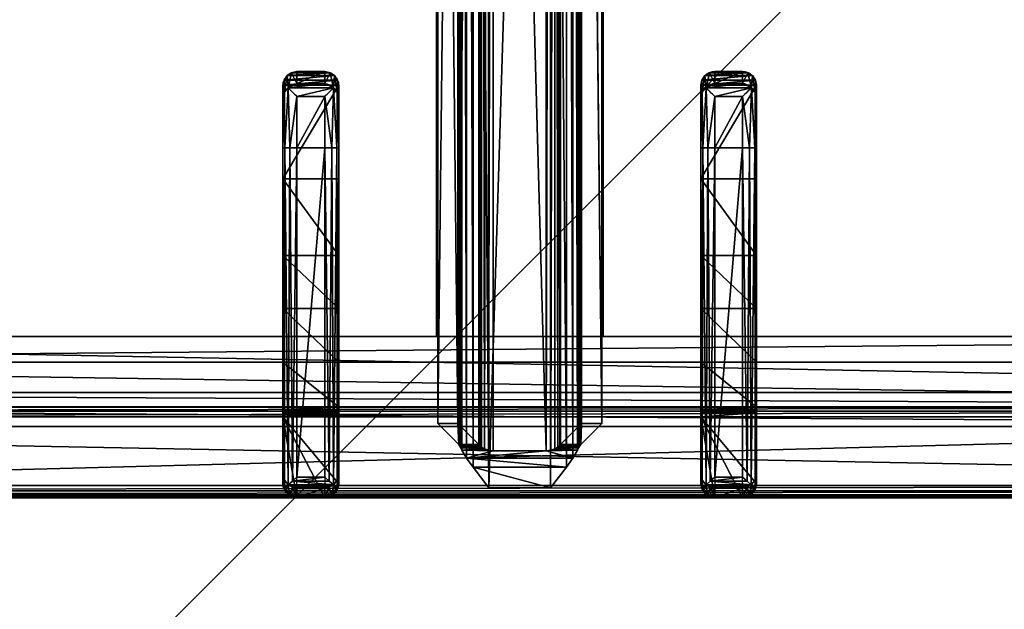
# Model space of a CAD drawing. Header units: millimetres. Extents: x 103872 to 294171, y 5570 to 32737.
# Tile 84 of 117: x 134878 to 135055, y 11654 to 11759. Entities that reach past the tile are written whole.
import ezdxf

# ---------------------------------------------------------------- set-up
doc = ezdxf.new("R2010")
doc.units = ezdxf.units.MM
doc.header["$LTSCALE"] = 2.5
doc.linetypes.add('CONTINUA', pattern=[0])
doc.layers.add('CKD Equipments', color=252, linetype='Continuous', lineweight=0)
doc.layers.add('Dimension', color=40, linetype='Continuous', lineweight=0)
for name, color, linetype in [('IQ_200_3D', 1, 'Continuous'), ('IQ_204_2D', 7, 'CONTINUA'), ('IQ_204_3D', 7, 'Continuous')]:
    doc.layers.add(name, color=color, linetype=linetype)

# ---------------------------------------------------------------- blocks, each defined once
blk = doc.blocks.new('ELECTROLUX-MC7-TOPFYERBRURNERS4')
at = {"layer": 'IQ_200_3D', "color": 8, "invisible_edges": 13}
blk.add_3dface([(400, -655, 900), (420.34, -619.74, 900), (420.34, -117.26, 900), (400, -80.5, 900)], dxfattribs=at)
at = {"layer": 'IQ_204_2D', "color": 8}
for p, q in [((420, -651.5), (420, -85.5)), ((482.76, -326), (422.47, -326)), ((491.91, -326), (482.76, -326)), ((491.91, -326), (494.04, -326)), ((420, -328.5), (420, -333.5)), ((420, -328.5), (420, -333.5)), ((422, -328.5), (422, -333.5)), ((422, -328.5), (482.81, -328.5)), ((482.81, -328.5), (482.81, -333.5)), ((482.81, -328.5), (492.02, -328.5)), ((492.02, -333.5), (492.02, -328.5)), ((496.48, -328.5), (494.37, -328.5)), ((494.37, -328.5), (494.37, -333.5)), ((496.48, -333.5), (496.48, -328.5)), ((482.81, -333.5), (422, -333.5)), ((492.02, -333.5), (482.81, -333.5)), ((494.37, -333.5), (496.48, -333.5)), ((422.47, -336), (482.76, -336)), ((482.76, -336), (491.91, -336)), ((494.04, -336), (491.91, -336)), ((595, -353.5), (448.98, -353.5)), ((595, -383.5), (448.98, -383.5)), ((422.47, -401), (482.76, -401)), ((482.76, -401), (491.91, -401)), ((494.04, -401), (491.91, -401)), ((420, -408.5), (420, -403.5)), ((420, -408.5), (420, -403.5)), ((422, -408.5), (422, -403.5)), ((482.81, -403.5), (422, -403.5)), ((482.81, -408.5), (482.81, -403.5)), ((492.02, -403.5), (482.81, -403.5)), ((492.02, -403.5), (492.02, -408.5)), ((494.37, -403.5), (496.48, -403.5)), ((494.37, -408.5), (494.37, -403.5)), ((496.48, -403.5), (496.48, -408.5)), ((422, -408.5), (482.81, -408.5)), ((482.81, -408.5), (492.02, -408.5)), ((496.48, -408.5), (494.37, -408.5)), ((482.76, -411), (422.47, -411)), ((491.91, -411), (482.76, -411)), ((491.91, -411), (494.04, -411))]:
    blk.add_line(p, q, dxfattribs=at)
blk.add_lwpolyline([(751.02, -112.48), (448.98, -112.48), (448.98, -624.52), (751.02, -624.52)], close=True, dxfattribs=at)
at = {"layer": 'IQ_204_2D', "color": 8, "extrusion": (0, 0, -1)}
for centre, major_axis, ratio, start_param, end_param in [((422.47, -328.5), (0, 2.5), 0.948965, -0.895145, 0), ((482.76, -328.5), (0, 2.5), 0.02182, 0, 1.570796), ((491.91, -328.5), (0, 2.5), 0.84544, 0, 0.894481), ((491.91, -328.5), (2.5, 2.5), 0.02182, 0.872665, 1.54898), ((491.91, -328.5), (-1.92, 1.92), 0.8391, 1.592613, 2.268928), ((482.76, -333.5), (0, 2.5), 0.02182, 1.570796, 3.141593), ((491.91, -333.5), (-2.5, 2.5), 0.02182, 1.592613, 2.268928), ((491.91, -333.5), (1.92, 1.92), 0.8391, 0.872665, 1.54898), ((422.47, -333.5), (0, 2.5), 0.948965, 3.141593, 4.036737), ((491.91, -333.5), (0, 2.5), 0.84544, 2.247111, 3.141593)]:
    blk.add_ellipse(centre, major_axis=major_axis, ratio=ratio, start_param=start_param, end_param=end_param, dxfattribs=at)
at = {"layer": 'IQ_204_2D', "color": 8}
for centre, major_axis, ratio, start_param, end_param in [((422.47, -403.5), (0, 2.5), 0.948965, 0, 0.895145), ((482.76, -403.5), (0, 2.5), 0.02182, 4.712389, 6.283185), ((491.91, -403.5), (0, 2.5), 0.84544, -0.894481, 0), ((491.91, -403.5), (2.5, 2.5), 0.02182, 4.734206, 5.410521), ((491.91, -403.5), (-1.92, 1.92), 0.8391, 4.014257, 4.690572), ((482.76, -408.5), (0, 2.5), 0.02182, 3.141593, 4.712389), ((491.91, -408.5), (-2.5, 2.5), 0.02182, 4.014257, 4.690572), ((491.91, -408.5), (1.92, 1.92), 0.8391, 4.734206, 5.410521), ((422.47, -408.5), (0, 2.5), 0.948965, 2.246448, 3.141593), ((491.91, -408.5), (0, 2.5), 0.84544, 3.141593, 4.036074)]:
    blk.add_ellipse(centre, major_axis=major_axis, ratio=ratio, start_param=start_param, end_param=end_param, dxfattribs=at)
for points, knots in [([(420, -328.5), (420.01, -328.36), (420.03, -328.21), (420.09, -327.9), (420.14, -327.75), (420.31, -327.37), (420.45, -327.14), (420.62, -326.94)], [0, 0, 0, 0, 0.576945, 0.576945, 1.153889, 1.153889, 2.068716, 2.068716, 2.068716, 2.068716]), ([(420.62, -326.94), (420.79, -327.14), (420.99, -327.37), (421.33, -327.75), (421.47, -327.9), (421.74, -328.21), (421.87, -328.36), (422, -328.5)], [11.858599, 11.858599, 11.858599, 11.858599, 12.773425, 12.773425, 13.35037, 13.35037, 13.927314, 13.927314, 13.927314, 13.927314]), ([(494.04, -326), (494.19, -326), (494.35, -326.01), (494.66, -326.08), (494.82, -326.13), (495.12, -326.25), (495.26, -326.33), (495.53, -326.52), (495.65, -326.62), (495.87, -326.84), (495.97, -326.97), (496.15, -327.24), (496.23, -327.39), (496.35, -327.7), (496.4, -327.86), (496.46, -328.18), (496.48, -328.34), (496.48, -328.5)], [3.776921, 3.776921, 3.776921, 3.776921, 4.248957, 4.248957, 4.720993, 4.720993, 5.193029, 5.193029, 5.665065, 5.665065, 6.135831, 6.135831, 6.606596, 6.606596, 7.077361, 7.077361, 7.548126, 7.548126, 7.548126, 7.548126]), ([(420.62, -335.06), (420.45, -334.86), (420.31, -334.63), (420.14, -334.25), (420.09, -334.09), (420.03, -333.79), (420.01, -333.64), (420, -333.5)], [11.858599, 11.858599, 11.858599, 11.858599, 12.773425, 12.773425, 13.35037, 13.35037, 13.927314, 13.927314, 13.927314, 13.927314]), ([(422, -333.5), (421.87, -333.64), (421.74, -333.79), (421.47, -334.09), (421.33, -334.25), (420.99, -334.63), (420.79, -334.86), (420.62, -335.06)], [0, 0, 0, 0, 0.576945, 0.576945, 1.153889, 1.153889, 2.068716, 2.068716, 2.068716, 2.068716]), ([(496.48, -333.5), (496.48, -333.66), (496.46, -333.82), (496.4, -334.14), (496.35, -334.3), (496.23, -334.61), (496.15, -334.76), (495.97, -335.03), (495.87, -335.16), (495.65, -335.38), (495.53, -335.48), (495.26, -335.67), (495.12, -335.75), (494.82, -335.87), (494.66, -335.92), (494.35, -335.98), (494.19, -336), (494.04, -336)], [15.096253, 15.096253, 15.096253, 15.096253, 15.567018, 15.567018, 16.037783, 16.037783, 16.508548, 16.508548, 16.979314, 16.979314, 17.45135, 17.45135, 17.923386, 17.923386, 18.395422, 18.395422, 18.867458, 18.867458, 18.867458, 18.867458]), ([(496.48, -403.5), (496.48, -403.34), (496.46, -403.18), (496.4, -402.86), (496.35, -402.7), (496.23, -402.39), (496.15, -402.24), (495.97, -401.97), (495.87, -401.84), (495.65, -401.62), (495.53, -401.52), (495.26, -401.33), (495.12, -401.25), (494.82, -401.13), (494.66, -401.08), (494.35, -401.02), (494.19, -401), (494.04, -401)], [15.096253, 15.096253, 15.096253, 15.096253, 15.567018, 15.567018, 16.037783, 16.037783, 16.508548, 16.508548, 16.979314, 16.979314, 17.45135, 17.45135, 17.923386, 17.923386, 18.395422, 18.395422, 18.867458, 18.867458, 18.867458, 18.867458]), ([(420.62, -401.94), (420.45, -402.14), (420.31, -402.37), (420.14, -402.75), (420.09, -402.91), (420.03, -403.21), (420.01, -403.36), (420, -403.5)], [11.858599, 11.858599, 11.858599, 11.858599, 12.773425, 12.773425, 13.35037, 13.35037, 13.927314, 13.927314, 13.927314, 13.927314]), ([(422, -403.5), (421.87, -403.36), (421.74, -403.21), (421.47, -402.91), (421.33, -402.75), (420.99, -402.37), (420.79, -402.14), (420.62, -401.94)], [0, 0, 0, 0, 0.576945, 0.576945, 1.153889, 1.153889, 2.068716, 2.068716, 2.068716, 2.068716]), ([(420, -408.5), (420.01, -408.64), (420.03, -408.79), (420.09, -409.09), (420.14, -409.25), (420.31, -409.63), (420.45, -409.86), (420.62, -410.06)], [0, 0, 0, 0, 0.576945, 0.576945, 1.153889, 1.153889, 2.068716, 2.068716, 2.068716, 2.068716]), ([(420.62, -410.06), (420.79, -409.86), (420.99, -409.63), (421.33, -409.25), (421.47, -409.09), (421.74, -408.79), (421.87, -408.64), (422, -408.5)], [11.858599, 11.858599, 11.858599, 11.858599, 12.773425, 12.773425, 13.35037, 13.35037, 13.927314, 13.927314, 13.927314, 13.927314]), ([(494.04, -411), (494.19, -411), (494.35, -410.99), (494.66, -410.92), (494.82, -410.87), (495.12, -410.75), (495.26, -410.67), (495.53, -410.48), (495.65, -410.38), (495.87, -410.16), (495.97, -410.03), (496.15, -409.76), (496.23, -409.61), (496.35, -409.3), (496.4, -409.14), (496.46, -408.82), (496.48, -408.66), (496.48, -408.5)], [3.776921, 3.776921, 3.776921, 3.776921, 4.248957, 4.248957, 4.720993, 4.720993, 5.193029, 5.193029, 5.665065, 5.665065, 6.135831, 6.135831, 6.606596, 6.606596, 7.077361, 7.077361, 7.548126, 7.548126, 7.548126, 7.548126])]:
    blk.add_open_spline(points, degree=3, knots=knots, dxfattribs=at)
at = {"layer": 'IQ_204_3D', "color": 8}
mesh = blk.add_polyface(dxfattribs=at)
corners = [(779.78, -85.71, 904.1), (780, -85.5, 900), (779.52, -84.72, 904.14), (779.73, -84.5, 900), (778, -83.5, 900), (778.78, -83.98, 904.14), (779, -83.77, 900), (777.79, -83.72, 904.1), (779.48, -85.71, 905.06), (779.29, -84.85, 905), (778.65, -85.21, 905.73), (778.76, -85.71, 905.75), (778.65, -84.21, 905), (777.79, -84.02, 905.06), (778.29, -84.85, 905.73), (777.79, -84.74, 905.75), (777.79, -85.71, 906), (422.21, -85.71, 906), (422.21, -84.74, 905.75), (422.21, -84.02, 905.06), (422.21, -83.72, 904.1), (422, -83.5, 900), (765.45, -638.95, 900), (422, -653.5, 900), (434.55, -638.95, 900), (765.45, -98.05, 900), (780, -651.5, 900), (434.55, -98.05, 900), (420, -85.5, 900), (421, -83.77, 900), (779.73, -652.5, 900), (779, -653.23, 900), (778, -653.5, 900), (420, -651.5, 900), (420.27, -652.5, 900), (421, -653.23, 900), (420.27, -84.5, 900), (421.22, -83.98, 904.14), (420.48, -84.72, 904.14), (420.22, -85.71, 904.1), (421.35, -84.21, 905), (421.71, -84.85, 905.73), (420.71, -84.85, 905), (420.52, -85.71, 905.06), (421.35, -85.21, 905.73), (421.24, -85.71, 905.75), (422.21, -651.29, 906), (421.24, -651.29, 905.75), (420.52, -651.29, 905.06), (420.22, -651.29, 904.1), (420.48, -652.28, 904.14), (421.22, -653.02, 904.14), (422.21, -653.28, 904.1), (420.71, -652.15, 905), (421.35, -651.79, 905.73), (421.35, -652.79, 905), (422.21, -652.98, 905.06), (421.71, -652.15, 905.73), (422.21, -652.26, 905.75), (435.55, -637.95, 899.73), (435.55, -99.05, 899.73), (436.28, -99.78, 899), (436.28, -637.22, 899), (438.88, -634.62, 902.5), (438.88, -102.38, 902.5), (436.31, -637.19, 905.06), (436.31, -99.81, 905.06), (432.81, -96.31, 906), (432.81, -640.69, 906), (448.98, -624.52, 885), (448.98, -112.48, 885), (444.36, -107.86, 885), (444.36, -629.14, 885), (777.79, -653.28, 904.1), (777.79, -652.98, 905.06), (777.79, -651.29, 906), (777.79, -652.26, 905.75), (763.72, -637.22, 899), (764.45, -637.95, 899.73), (764.45, -99.05, 899.73), (763.72, -99.78, 899), (767.19, -640.69, 906), (767.19, -96.31, 906), (778.78, -653.02, 904.14), (779.52, -652.28, 904.14), (779.78, -651.29, 904.1), (778.65, -652.79, 905), (778.29, -652.15, 905.73), (779.29, -652.15, 905), (779.48, -651.29, 905.06), (778.65, -651.79, 905.73), (778.76, -651.29, 905.75), (761.12, -634.62, 902.5), (751.02, -624.52, 885), (763.69, -637.19, 905.06), (755.64, -629.14, 885), (755.64, -107.86, 885), (751.02, -112.48, 885), (761.12, -102.38, 902.5), (763.69, -99.81, 905.06)]
mesh.append_faces([[corners[k] for k in face] for face in [(16, 10, 14), (17, 41, 44), (46, 54, 57), (75, 87, 90)]], dxfattribs={"color": 8})
mesh.append_faces([[corners[k] for k in face] for face in [(4, 5, 6), (8, 10, 11), (16, 11, 10), (15, 16, 14), (7, 19, 13), (13, 18, 15), (28, 38, 36), (19, 41, 18), (17, 18, 41), (45, 17, 44), (39, 48, 43), (43, 47, 45), (23, 51, 35), (48, 54, 47), (46, 47, 54), (58, 46, 57), (52, 74, 56), (76, 56, 74), (26, 84, 30), (74, 87, 76), (85, 88, 84), (88, 87, 86), (75, 76, 87), (91, 75, 90), (85, 8, 89), (11, 89, 8)]], dxfattribs={"vtx0": -1, "color": 8})
mesh.append_faces([[corners[k] for k in face] for face in [(16, 15, 17), (22, 23, 24), (25, 26, 22), (27, 21, 25), (21, 28, 29), (6, 1, 4), (4, 25, 21), (24, 28, 27), (35, 33, 23), (26, 25, 1), (23, 22, 32), (17, 45, 46), (75, 81, 46), (81, 16, 82), (46, 67, 17), (17, 82, 16), (93, 72, 69), (72, 93, 95), (70, 71, 97), (97, 95, 93)]], dxfattribs={"vtx0": -1, "vtx1": -1, "color": 8})
mesh.append_faces([[corners[k] for k in face] for face in [(21, 27, 28), (4, 1, 25), (26, 32, 22), (24, 23, 33)]], dxfattribs={"vtx0": -1, "vtx1": -1, "vtx2": -1, "color": 8})
mesh.append_faces([[corners[k] for k in face] for face in [(17, 15, 18), (24, 33, 28), (46, 45, 47), (75, 58, 76), (16, 91, 11)]], dxfattribs={"vtx0": -1, "vtx2": -1, "color": 8})
mesh.append_faces([[corners[k] for k in face] for face in [(0, 1, 2), (5, 2, 6), (8, 0, 9), (5, 12, 2), (5, 7, 12), (12, 13, 14), (12, 14, 9), (2, 9, 0), (10, 9, 14), (19, 18, 13), (4, 21, 7), (30, 31, 26), (34, 33, 35), (20, 21, 37), (38, 37, 36), (19, 20, 40), (38, 42, 37), (38, 39, 42), (42, 43, 44), (42, 44, 40), (37, 40, 20), (41, 40, 44), (48, 47, 43), (28, 33, 39), (49, 33, 50), (51, 50, 35), (48, 49, 53), (51, 55, 50), (51, 52, 55), (55, 56, 57), (55, 57, 53), (50, 53, 49), (54, 53, 57), (24, 27, 59), (61, 62, 60), (63, 64, 65), (67, 68, 66), (69, 70, 63), (61, 71, 62), (73, 74, 52), (58, 56, 76), (32, 73, 23), (62, 77, 59), (22, 24, 78), (27, 25, 60), (80, 61, 79), (73, 32, 83), (84, 83, 30), (74, 73, 86), (88, 89, 90), (88, 86, 84), (83, 84, 86), (92, 93, 63), (68, 81, 65), (92, 63, 94), (72, 95, 62), (95, 96, 77), (98, 97, 92), (81, 82, 94), (98, 92, 99), (77, 80, 78), (25, 22, 79), (0, 8, 85), (91, 89, 11), (80, 96, 61), (70, 97, 64), (64, 98, 66), (82, 67, 99), (1, 0, 26)]], dxfattribs={"vtx1": -1, "color": 8})
mesh.append_faces([[corners[k] for k in face] for face in [(31, 32, 26), (75, 46, 58), (75, 16, 81), (81, 68, 46), (68, 67, 46), (67, 82, 17), (70, 69, 71), (72, 71, 69), (71, 96, 97), (96, 95, 97), (16, 75, 91)]], dxfattribs={"vtx1": -1, "vtx2": -1, "color": 8})
mesh.append_faces([[corners[k] for k in face] for face in [(1, 3, 2), (4, 7, 5), (2, 3, 6), (8, 9, 10), (7, 13, 12), (12, 9, 2), (13, 15, 14), (7, 20, 19), (21, 20, 7), (6, 3, 1), (28, 36, 29), (21, 29, 37), (28, 39, 38), (37, 29, 36), (19, 40, 41), (39, 43, 42), (42, 40, 37), (43, 45, 44), (39, 49, 48), (33, 49, 39), (33, 34, 50), (23, 52, 51), (50, 34, 35), (48, 53, 54), (52, 56, 55), (55, 53, 50), (56, 58, 57), (27, 60, 59), (62, 59, 60), (64, 66, 65), (68, 65, 66), (70, 64, 63), (71, 72, 62), (73, 52, 23), (77, 78, 59), (24, 59, 78), (25, 79, 60), (61, 60, 79), (32, 31, 83), (26, 85, 84), (83, 31, 30), (74, 86, 87), (73, 83, 86), (85, 89, 88), (88, 90, 87), (89, 91, 90), (93, 69, 63), (81, 94, 65), (63, 65, 94), (95, 77, 62), (96, 80, 77), (97, 93, 92), (82, 99, 94), (92, 94, 99), (80, 79, 78), (22, 78, 79), (96, 71, 61), (97, 98, 64), (98, 99, 66), (67, 66, 99), (0, 85, 26)]], dxfattribs={"vtx2": -1, "color": 8})
mesh = blk.add_polyface(dxfattribs=at)
corners = [(492.02, -328.5, 934.6), (493.56, -335.06, 933.98), (493.56, -326.93, 933.98), (492.02, -333.5, 934.6), (494.37, -333.5, 932.53), (494.37, -328.5, 932.53), (496.29, -327.54, 920.55), (496.48, -328.5, 920.59), (495.76, -326.73, 920.43), (492.82, -326.25, 933.14), (494.04, -326, 920), (491.91, -326, 932.1), (494.97, -326.19, 920.24), (496.48, -333.5, 920.59), (496.29, -334.46, 920.55), (492.82, -335.75, 933.14), (495.76, -335.27, 920.43), (494.97, -335.81, 920.24), (494.04, -336, 920), (491.91, -336, 932.1), (482.76, -326, 932.5), (477.27, -326, 912.68), (424.21, -326, 932.5), (453.98, -326, 885), (436.28, -326, 899), (463.49, -326, 900.63), (444.36, -326, 885), (435.83, -326, 899.53), (435.23, -326, 899.88), (422.5, -326, 900), (434.55, -326, 900), (477.27, -336, 912.68), (453.98, -336, 885), (463.49, -336, 900.63), (482.76, -336, 932.5), (422.5, -336, 900), (434.55, -336, 900), (424.21, -336, 932.5), (435.23, -336, 899.88), (435.83, -336, 899.53), (444.36, -336, 885), (436.28, -336, 899), (421.73, -333.5, 933.1), (420, -333.5, 900), (421.9, -334.3, 933.81), (421.25, -335.66, 900), (422.36, -335.06, 934.45), (420.34, -334.75, 900), (423.18, -335.75, 933.58), (420, -328.5, 900), (421.73, -328.5, 933.1), (420.34, -327.25, 900), (421.25, -326.33, 900), (482.81, -334.75, 934.67), (482.81, -333.5, 935), (482.79, -335.66, 933.75), (423.02, -334.3, 934.87), (423.73, -333.5, 935), (482.81, -328.5, 935), (423.73, -328.5, 935), (422.36, -326.94, 934.45), (423.02, -327.7, 934.87), (421.9, -327.7, 933.81), (423.18, -326.25, 933.58), (482.79, -326.33, 933.75), (482.81, -327.25, 934.67)]
mesh.append_faces([[corners[k] for k in face] for face in [(5, 6, 2), (5, 7, 6), (6, 8, 2), (13, 4, 14), (16, 14, 1), (1, 14, 4), (42, 43, 44), (45, 46, 47), (46, 45, 48), (46, 44, 47), (44, 43, 47), (1, 55, 15), (48, 55, 46), (46, 53, 56), (57, 56, 54), (50, 62, 49), (49, 62, 51), (63, 52, 60), (52, 51, 60), (60, 51, 62), (61, 65, 60), (59, 58, 61), (60, 64, 63), (9, 64, 2)]], dxfattribs={"color": 8})
mesh.append_faces([[corners[k] for k in face] for face in [(0, 1, 2), (15, 16, 1), (16, 15, 17), (19, 17, 15), (32, 25, 33), (35, 48, 45), (35, 30, 36), (3, 53, 1), (53, 55, 1), (55, 53, 46), (58, 65, 61), (65, 64, 60), (64, 65, 2), (65, 0, 2)]], dxfattribs={"vtx0": -1, "color": 8})
mesh.append_faces([[corners[k] for k in face] for face in [(20, 21, 22), (23, 24, 25), (25, 22, 21), (30, 22, 28), (12, 17, 10), (17, 12, 16), (6, 14, 8), (8, 16, 12), (18, 34, 31), (37, 31, 34), (51, 29, 49), (49, 30, 43)]], dxfattribs={"vtx0": -1, "vtx1": -1, "color": 8})
mesh.append_faces([[corners[k] for k in face] for face in [(25, 28, 22), (37, 38, 33), (35, 43, 30)]], dxfattribs={"vtx0": -1, "vtx1": -1, "vtx2": -1, "color": 8})
mesh.append_faces([[corners[k] for k in face] for face in [(37, 33, 31), (33, 39, 41), (34, 15, 55), (34, 55, 48), (58, 54, 3), (54, 58, 59), (20, 63, 64), (20, 64, 9)]], dxfattribs={"vtx0": -1, "vtx2": -1, "color": 8})
mesh.append_faces([[corners[k] for k in face] for face in [(1, 4, 2), (2, 8, 9), (10, 11, 12), (12, 9, 8), (4, 13, 5), (18, 17, 19), (11, 10, 20), (29, 22, 30), (7, 13, 6), (10, 18, 21), (25, 21, 33), (19, 34, 18), (35, 36, 37), (40, 32, 41), (37, 48, 35), (43, 42, 49), (45, 47, 35), (19, 15, 34), (37, 34, 48), (0, 58, 3), (57, 54, 59), (42, 44, 50), (46, 60, 44), (60, 46, 61), (59, 61, 57), (62, 50, 44), (22, 29, 63), (22, 63, 20), (11, 20, 9), (26, 23, 40), (24, 26, 41), (36, 30, 38), (24, 41, 27), (39, 38, 27)]], dxfattribs={"vtx1": -1, "color": 8})
mesh.append_faces([[corners[k] for k in face] for face in [(10, 21, 20), (24, 27, 25), (27, 28, 25), (13, 14, 6), (14, 16, 8), (36, 38, 37), (38, 39, 33), (32, 33, 41), (47, 43, 35), (29, 30, 49), (3, 54, 53), (58, 0, 65)]], dxfattribs={"vtx1": -1, "vtx2": -1, "color": 8})
mesh.append_faces([[corners[k] for k in face] for face in [(0, 3, 1), (4, 5, 2), (11, 9, 12), (13, 7, 5), (23, 26, 24), (17, 18, 10), (18, 31, 21), (32, 23, 25), (21, 31, 33), (42, 50, 49), (51, 52, 29), (54, 56, 53), (46, 56, 61), (60, 62, 44), (61, 56, 57), (29, 52, 63), (23, 32, 40), (26, 40, 41), (30, 28, 38), (41, 39, 27), (38, 28, 27)]], dxfattribs={"vtx2": -1, "color": 8})
mesh = blk.add_polyface(dxfattribs=at)
corners = [(433.32, -379.61, 880), (766.68, -379.61, 880), (433.32, -383.23, 880), (766.68, -383.23, 880), (433.32, -353.77, 880), (766.68, -353.77, 880), (433.32, -357.39, 880), (766.68, -357.39, 880), (770.45, -357.54, 894.07), (429.55, -357.54, 894.07), (770.7, -357.75, 894.84), (428.97, -357.94, 895.59), (771.03, -357.94, 895.59), (429.3, -357.75, 894.84), (428.57, -358.13, 896.29), (771.43, -358.13, 896.29), (429.55, -361.16, 894.07), (770.45, -375.84, 894.07), (429.55, -375.84, 894.07), (770.5, -375.79, 894.26), (429.44, -375.74, 894.46), (770.56, -375.74, 894.46), (429.5, -375.79, 894.26), (429.37, -375.68, 894.65), (770.63, -375.68, 894.65), (429.55, -379.46, 894.07), (421.82, -362.96, 900), (425.49, -360.12, 899.11), (421.82, -374.04, 900), (425.49, -376.88, 899.11), (428.44, -363.73, 896.5), (427.13, -358.95, 897.99), (428.77, -362.18, 895.96), (429.07, -361.65, 895.39), (429.44, -361.26, 894.46), (429.5, -361.21, 894.26), (429.37, -361.32, 894.65), (428.53, -362.91, 896.36), (428.44, -373.27, 896.5), (428.53, -374.09, 896.36), (428.57, -378.87, 896.29), (428.77, -374.82, 895.96), (428.97, -379.06, 895.59), (429.3, -379.25, 894.84), (429.07, -375.35, 895.39), (427.13, -378.05, 897.99), (778.18, -362.96, 900), (774.51, -360.12, 899.11), (772.87, -358.95, 897.99), (770.45, -361.16, 894.07), (770.56, -361.26, 894.46), (770.5, -361.21, 894.26), (770.63, -361.32, 894.65), (770.93, -361.65, 895.39), (771.23, -362.18, 895.96), (771.47, -362.91, 896.36), (771.56, -363.73, 896.5), (771.56, -373.27, 896.5), (771.47, -374.09, 896.36), (770.93, -375.35, 895.39), (771.23, -374.82, 895.96), (770.45, -379.46, 894.07), (771.03, -379.06, 895.59), (770.7, -379.25, 894.84), (771.43, -378.87, 896.29), (772.87, -378.05, 897.99), (778.18, -374.04, 900), (774.51, -376.88, 899.11)]
mesh.append_faces([[corners[k] for k in face] for face in [(28, 27, 29), (39, 40, 38), (29, 31, 45), (26, 47, 27), (15, 31, 48), (48, 27, 47), (32, 55, 37), (56, 37, 55), (38, 58, 39), (60, 39, 58), (40, 65, 45), (66, 29, 67), (67, 45, 65), (48, 56, 15), (46, 67, 47), (47, 65, 48)]], dxfattribs={"vtx0": -1, "color": 8})
mesh.append_faces([[corners[k] for k in face] for face in [(8, 9, 10), (11, 12, 13), (13, 10, 9), (17, 18, 19), (20, 21, 22), (22, 19, 18), (11, 32, 14), (32, 11, 33), (9, 34, 13), (13, 33, 11), (40, 41, 42), (23, 43, 44), (43, 20, 25), (18, 25, 22), (22, 25, 20), (44, 42, 41), (6, 49, 16), (50, 35, 51), (35, 50, 34), (52, 34, 50), (51, 16, 49), (2, 61, 25), (62, 43, 63), (43, 62, 42), (64, 42, 62), (63, 25, 61), (56, 65, 57), (62, 60, 64), (60, 62, 59), (61, 21, 63), (63, 59, 62), (15, 54, 12), (52, 10, 53), (10, 50, 8), (49, 8, 51), (51, 8, 50), (53, 12, 54)]], dxfattribs={"vtx0": -1, "vtx1": -1, "color": 8})
mesh.append_faces([[corners[k] for k in face] for face in [(25, 18, 0), (38, 45, 31), (56, 48, 65), (8, 49, 7)]], dxfattribs={"vtx0": -1, "vtx2": -1, "color": 8})
mesh.append_faces([[corners[k] for k in face] for face in [(0, 1, 2), (4, 5, 6), (5, 4, 8), (14, 15, 11), (4, 6, 9), (1, 0, 17), (23, 24, 20), (2, 25, 0), (26, 27, 28), (14, 30, 31), (40, 45, 38), (27, 31, 29), (46, 47, 26), (31, 27, 48), (7, 49, 6), (36, 34, 52), (52, 53, 36), (54, 32, 53), (54, 55, 32), (30, 37, 56), (33, 36, 53), (57, 38, 56), (57, 58, 38), (59, 44, 60), (59, 24, 44), (41, 39, 60), (3, 61, 2), (40, 42, 64), (64, 65, 40), (29, 45, 67), (46, 26, 66), (67, 65, 47), (56, 55, 15), (5, 8, 7), (3, 1, 61)]], dxfattribs={"vtx1": -1, "color": 8})
mesh.append_faces([[corners[k] for k in face] for face in [(4, 9, 8), (15, 12, 11), (12, 10, 13), (6, 16, 9), (0, 18, 17), (24, 21, 20), (21, 19, 22), (16, 35, 9), (35, 34, 9), (34, 36, 13), (36, 33, 13), (32, 37, 14), (30, 38, 31), (39, 41, 40), (23, 20, 43), (43, 42, 44), (35, 16, 51), (43, 25, 63), (17, 19, 61), (19, 21, 61), (21, 24, 63), (24, 59, 63), (60, 58, 64), (55, 54, 15), (52, 50, 10), (10, 12, 53), (1, 17, 61)]], dxfattribs={"vtx1": -1, "vtx2": -1, "color": 8})
mesh.append_faces([[corners[k] for k in face] for face in [(1, 3, 2), (5, 7, 6), (37, 30, 14), (15, 14, 31), (32, 33, 53), (38, 30, 56), (24, 23, 44), (44, 41, 60), (66, 28, 29), (26, 28, 66), (46, 66, 67), (65, 64, 57), (58, 57, 64)]], dxfattribs={"vtx2": -1, "color": 8})
mesh = blk.add_polyface(dxfattribs=at)
corners = [(492.02, -403.5, 934.6), (493.56, -410.07, 933.98), (493.56, -401.94, 933.98), (492.02, -408.5, 934.6), (494.37, -408.5, 932.53), (494.37, -403.5, 932.53), (496.29, -402.54, 920.55), (496.48, -403.5, 920.59), (495.76, -401.73, 920.43), (492.82, -401.25, 933.14), (494.04, -401, 920), (491.91, -401, 932.1), (494.97, -401.19, 920.24), (496.48, -408.5, 920.59), (496.29, -409.46, 920.55), (492.82, -410.75, 933.14), (495.76, -410.27, 920.43), (494.97, -410.81, 920.24), (494.04, -411, 920), (491.91, -411, 932.1), (482.76, -401, 932.5), (477.27, -401, 912.68), (424.21, -401, 932.5), (453.98, -401, 885), (436.28, -401, 899), (463.49, -401, 900.63), (444.36, -401, 885), (435.83, -401, 899.53), (435.23, -401, 899.88), (422.5, -401, 900), (434.55, -401, 900), (477.27, -411, 912.68), (453.98, -411, 885), (463.49, -411, 900.63), (482.76, -411, 932.5), (422.5, -411, 900), (434.55, -411, 900), (424.21, -411, 932.5), (435.23, -411, 899.88), (435.83, -411, 899.53), (444.36, -411, 885), (436.28, -411, 899), (421.73, -408.5, 933.1), (420, -408.5, 900), (421.9, -409.3, 933.81), (421.25, -410.67, 900), (422.36, -410.06, 934.45), (420.34, -409.75, 900), (423.18, -410.75, 933.58), (420, -403.5, 900), (421.73, -403.5, 933.1), (420.34, -402.25, 900), (421.25, -401.34, 900), (482.81, -409.75, 934.67), (482.81, -408.5, 935), (482.79, -410.67, 933.75), (423.02, -409.3, 934.87), (423.73, -408.5, 935), (482.81, -403.5, 935), (423.73, -403.5, 935), (422.36, -401.94, 934.45), (423.02, -402.7, 934.87), (421.9, -402.7, 933.81), (423.18, -401.25, 933.58), (482.79, -401.34, 933.75), (482.81, -402.25, 934.67)]
mesh.append_faces([[corners[k] for k in face] for face in [(5, 6, 2), (5, 7, 6), (6, 8, 2), (13, 4, 14), (16, 14, 1), (1, 14, 4), (42, 43, 44), (45, 46, 47), (46, 45, 48), (46, 44, 47), (44, 43, 47), (1, 55, 15), (48, 55, 46), (46, 53, 56), (57, 56, 54), (50, 62, 49), (49, 62, 51), (63, 52, 60), (52, 51, 60), (60, 51, 62), (61, 65, 60), (59, 58, 61), (60, 64, 63), (9, 64, 2)]], dxfattribs={"color": 8})
mesh.append_faces([[corners[k] for k in face] for face in [(0, 1, 2), (15, 16, 1), (16, 15, 17), (19, 17, 15), (32, 25, 33), (35, 48, 45), (35, 30, 36), (3, 53, 1), (53, 55, 1), (55, 53, 46), (58, 65, 61), (65, 64, 60), (64, 65, 2), (65, 0, 2)]], dxfattribs={"vtx0": -1, "color": 8})
mesh.append_faces([[corners[k] for k in face] for face in [(20, 21, 22), (23, 24, 25), (25, 22, 21), (30, 22, 28), (12, 17, 10), (17, 12, 16), (6, 14, 8), (8, 16, 12), (18, 34, 31), (37, 31, 34), (51, 29, 49), (49, 30, 43)]], dxfattribs={"vtx0": -1, "vtx1": -1, "color": 8})
mesh.append_faces([[corners[k] for k in face] for face in [(25, 28, 22), (37, 38, 33), (35, 43, 30)]], dxfattribs={"vtx0": -1, "vtx1": -1, "vtx2": -1, "color": 8})
mesh.append_faces([[corners[k] for k in face] for face in [(37, 33, 31), (33, 39, 41), (34, 15, 55), (34, 55, 48), (58, 54, 3), (54, 58, 59), (20, 63, 64), (20, 64, 9)]], dxfattribs={"vtx0": -1, "vtx2": -1, "color": 8})
mesh.append_faces([[corners[k] for k in face] for face in [(1, 4, 2), (2, 8, 9), (10, 11, 12), (12, 9, 8), (4, 13, 5), (18, 17, 19), (11, 10, 20), (29, 22, 30), (7, 13, 6), (10, 18, 21), (25, 21, 33), (19, 34, 18), (35, 36, 37), (40, 32, 41), (37, 48, 35), (43, 42, 49), (45, 47, 35), (19, 15, 34), (37, 34, 48), (0, 58, 3), (57, 54, 59), (42, 44, 50), (46, 60, 44), (60, 46, 61), (59, 61, 57), (62, 50, 44), (22, 29, 63), (22, 63, 20), (11, 20, 9), (26, 23, 40), (24, 26, 41), (36, 30, 38), (24, 41, 27), (39, 38, 27)]], dxfattribs={"vtx1": -1, "color": 8})
mesh.append_faces([[corners[k] for k in face] for face in [(10, 21, 20), (24, 27, 25), (27, 28, 25), (13, 14, 6), (14, 16, 8), (36, 38, 37), (38, 39, 33), (32, 33, 41), (47, 43, 35), (29, 30, 49), (3, 54, 53), (58, 0, 65)]], dxfattribs={"vtx1": -1, "vtx2": -1, "color": 8})
mesh.append_faces([[corners[k] for k in face] for face in [(0, 3, 1), (4, 5, 2), (11, 9, 12), (13, 7, 5), (23, 26, 24), (17, 18, 10), (18, 31, 21), (32, 23, 25), (21, 31, 33), (42, 50, 49), (51, 52, 29), (54, 56, 53), (46, 56, 61), (60, 62, 44), (61, 56, 57), (29, 52, 63), (23, 32, 40), (26, 40, 41), (30, 28, 38), (41, 39, 27), (38, 28, 27)]], dxfattribs={"vtx2": -1, "color": 8})
blk = doc.blocks.new('ARCH')
at = {"layer": 'CKD Equipments', "color": 8}
blk.add_3dface([(116417.15, 11253.55, -230), (115864.15, 11253.55, -230), (115864.15, 12053.55, -230), (116417.15, 12053.55, -230)], dxfattribs=at)
at = {"layer": 'CKD Equipments', "color": 8, "rotation": 90}
blk.add_blockref('ELECTROLUX-MC7-TOPFYERBRURNERS4', (115762.15, 11253.55, -880), dxfattribs=at)

msp = doc.modelspace()

# ---------------------------------------------------------------- block references
at = {"layer": 'Dimension'}
msp.add_blockref('ARCH', (18837.33, 0), dxfattribs=at)

# ---------------------------------------------------------------- next in the draw order: hatches: boundary and pattern name
h = msp.add_hatch(dxfattribs=at)
h.set_pattern_fill('ANSI31', color=5, scale=50)
h.paths.add_polyline_path([(137058.16, 13210.58), (134558.16, 13210.58), (134558.16, 8500.58), (137058.16, 8500.58)])

doc.saveas('drawing.dxf')
